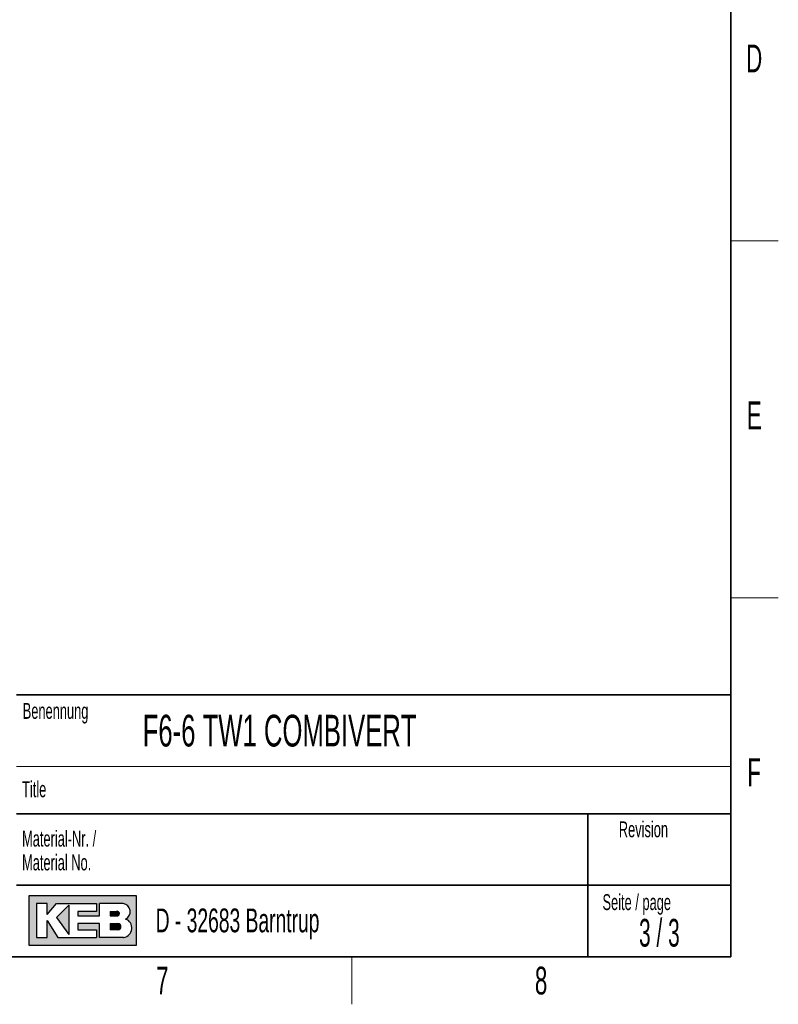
# Paper-space layout 'Blatt3' of a CAD drawing. Header units: millimetres. Extents: x 5 to 418, y 2 to 292.
# Tile 12 of 39: x 318 to 414, y 6 to 130. Entities that reach past the tile are written whole.
import ezdxf

# ---------------------------------------------------------------- set-up
doc = ezdxf.new("R2010")
doc.units = ezdxf.units.MM
doc.layers.add('SLD-0', color=7, linetype='Continuous')
doc.styles.add('SLDTEXTSTYLE1', font='TXT', dxfattribs={"width": 0.605})
doc.styles.add('SLDTEXTSTYLE2', font='TXT', dxfattribs={"width": 0.563})

psp = doc.layouts.new('Blatt3')

# ---------------------------------------------------------------- hatches: boundary and pattern name
at = {"linetype": 'Continuous'}
h = psp.add_hatch(color=7, dxfattribs=at)
h.paths.add_polyline_path([(319.519086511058, 13.45626988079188), (333.083981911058, 13.45626988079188), (333.083981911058, 19.65736492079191), (319.519086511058, 19.65736492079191)], flags=0)
edge = h.paths.add_edge_path(flags=0)
edge.add_arc((331.3188604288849, 15.61738520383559), 1.20464082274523, -81.72003226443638, 70.1709600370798, ccw=False)
edge.add_line((331.4923410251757, 14.42530131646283), (331.480008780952, 14.42519098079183))
edge.add_line((331.480008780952, 14.42519098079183), (328.4331606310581, 14.42519098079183))
edge.add_line((328.4331606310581, 14.42519098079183), (328.4331606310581, 16.16924896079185))
edge.add_line((328.4331606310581, 16.16924896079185), (325.7201815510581, 16.16924896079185))
edge.add_line((325.7201815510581, 16.16924896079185), (325.7201815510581, 15.39411208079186))
edge.add_line((325.7201815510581, 15.39411208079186), (328.0455921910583, 15.39411208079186))
edge.add_line((328.0455921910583, 15.39411208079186), (328.0455921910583, 14.42519098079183))
edge.add_line((328.0455921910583, 14.42519098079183), (323.2009866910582, 14.42519098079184))
edge.add_line((323.2009866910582, 14.42519098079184), (321.8444971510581, 16.55681740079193))
edge.add_line((321.8444971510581, 16.55681740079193), (321.8444971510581, 14.42519098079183))
edge.add_line((321.8444971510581, 14.42519098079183), (320.4880076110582, 14.42519098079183))
edge.add_line((320.4880076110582, 14.42519098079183), (320.4880076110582, 18.68844382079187))
edge.add_line((320.4880076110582, 18.68844382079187), (321.8444971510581, 18.68844382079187))
edge.add_line((321.8444971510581, 18.68844382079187), (321.8444971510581, 17.33195428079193))
edge.add_line((321.8444971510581, 17.33195428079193), (323.0072024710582, 18.68844382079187))
edge.add_line((323.0072024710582, 18.68844382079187), (328.0455921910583, 18.68844382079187))
edge.add_line((328.0455921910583, 18.68844382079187), (328.0455921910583, 17.71952272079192))
edge.add_line((328.0455921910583, 17.71952272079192), (325.7201815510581, 17.71952272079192))
edge.add_line((325.7201815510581, 17.71952272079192), (325.7201815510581, 17.13817006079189))
edge.add_line((325.7201815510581, 17.13817006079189), (328.4331606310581, 17.13817006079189))
edge.add_line((328.4331606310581, 17.13817006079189), (328.4331606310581, 18.68844382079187))
edge.add_line((328.4331606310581, 18.68844382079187), (331.4242487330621, 18.68844382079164))
edge.add_line((331.4242487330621, 18.68844382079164), (331.4256482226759, 18.68844382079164))
edge.add_line((331.4256482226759, 18.68844382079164), (331.4259454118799, 18.68845828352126))
edge.add_arc((331.2860949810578, 17.67430640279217), 1.023749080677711, -64.45894120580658, 82.14849338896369, ccw=False)
psp.add_hatch(color=7, dxfattribs=at).paths.add_polyline_path([(324.5574762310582, 14.81275942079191), (324.557476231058, 18.49465960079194), (323.0072024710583, 16.94438584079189)], flags=0)
h = psp.add_hatch(color=7, dxfattribs=at)
edge = h.paths.add_edge_path(flags=0)
edge.add_line((329.7896501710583, 17.13817006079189), (330.6013652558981, 17.13817006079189))
edge.add_arc((330.6568434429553, 17.42884639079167), 0.2959232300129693, 259.1945394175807, 460.8054605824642)
edge.add_line((330.6013652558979, 17.71952272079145), (329.7896501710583, 17.71952272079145))
edge.add_line((329.7896501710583, 17.71952272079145), (329.7896501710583, 17.13817006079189))
h = psp.add_hatch(color=7, dxfattribs=at)
edge = h.paths.add_edge_path(flags=0)
edge.add_line((329.7896501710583, 15.39411208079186), (330.7588584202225, 15.39411208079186))
edge.add_arc((330.7588584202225, 15.78168052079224), 0.3875684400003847, 270.0000000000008, 450.0000000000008)
edge.add_line((330.7588584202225, 16.16924896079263), (330.7386620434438, 16.16924896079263))
edge.add_line((330.7386620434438, 16.16924896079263), (329.7896501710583, 16.16924896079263))
edge.add_line((329.7896501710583, 16.16924896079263), (329.7896501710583, 15.39411208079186))

# ---------------------------------------------------------------- linework, layer by layer
at = {"layer": 'SLD-0', "lineweight": 35}
for p, q in [((408, 12), (408, 282.5)), ((318, 45), (408, 45)), ((408, 45), (408, 12)), ((408, 30), (318, 30)), ((390, 12), (390, 30)), ((318, 21), (390, 21)), ((390, 21), (408, 21)), ((26, 12), (408, 12))]:
    psp.add_line(p, q, dxfattribs=at)
at = {"layer": 'SLD-0', "lineweight": 18}
for p, q in [((408, 102.25), (414, 102.25)), ((408, 57.25), (414, 57.25)), ((360.25, 6), (360.25, 12))]:
    psp.add_line(p, q, dxfattribs=at)
at = {"layer": 'SLD-0', "color": 7, "linetype": 'Continuous', "lineweight": 18}
psp.add_line((318, 36), (408, 36), dxfattribs=at)
at = {"layer": 'SLD-0', "linetype": 'Continuous'}
for p, q in [((333.0839819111, 19.6573649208), (319.5190865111, 19.6573649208)), ((319.5190865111, 19.6573649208), (319.5190865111, 13.4562698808)), ((321.8444971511, 18.6884438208), (320.4880076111, 18.6884438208)), ((320.4880076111, 18.6884438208), (320.4880076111, 14.4251909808)), ((321.8444971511, 17.3319542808), (323.0072024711, 18.6884438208)), ((321.8444971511, 17.3319542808), (321.8444971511, 18.6884438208)), ((323.0072024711, 18.6884438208), (328.0455921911, 18.6884438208)), ((328.0455921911, 18.6884438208), (328.0455921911, 17.7195227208)), ((331.4242487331, 18.6884438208), (328.4331606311, 18.6884438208)), ((328.4331606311, 17.1381700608), (328.4331606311, 18.6884438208)), ((331.4242487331, 18.6884438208), (331.4256482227, 18.6884438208)), ((331.4256482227, 18.6884438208), (331.4259454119, 18.6884582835)), ((333.0839819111, 13.4562698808), (333.0839819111, 19.6573649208)), ((324.5574762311, 18.4946596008), (323.0072024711, 16.9443858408)), ((324.5574762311, 18.4946596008), (324.5574762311, 14.8127594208)), ((325.7201815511, 17.7195227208), (325.7201815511, 17.1381700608)), ((328.0455921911, 17.7195227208), (325.7201815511, 17.7195227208)), ((329.7896501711, 17.7195227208), (330.6013652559, 17.7195227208)), ((329.7896501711, 17.7195227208), (329.7896501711, 17.1381700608)), ((321.8444971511, 14.4251909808), (321.8444971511, 16.5568174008)), ((321.8444971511, 16.5568174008), (323.2009866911, 14.4251909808)), ((323.0072024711, 16.9443858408), (324.5574762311, 14.8127594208)), ((325.7201815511, 17.1381700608), (328.4331606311, 17.1381700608)), ((325.7201815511, 16.1692489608), (325.7201815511, 15.3941120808)), ((328.4331606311, 16.1692489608), (325.7201815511, 16.1692489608)), ((328.4331606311, 14.4251909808), (328.4331606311, 16.1692489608)), ((329.7896501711, 17.1381700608), (330.6013652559, 17.1381700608)), ((329.7896501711, 16.1692489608), (330.7588584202, 16.1692489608)), ((329.7896501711, 16.1692489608), (329.7896501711, 15.3941120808)), ((330.7386620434, 16.1692489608), (330.7588584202, 16.1692489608)), ((325.7201815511, 15.3941120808), (328.0455921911, 15.3941120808)), ((328.0455921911, 15.3941120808), (328.0455921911, 14.4251909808)), ((330.7588584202, 15.3941120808), (329.7896501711, 15.3941120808)), ((320.4880076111, 14.4251909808), (321.8444971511, 14.4251909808)), ((323.2009866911, 14.4251909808), (328.0455921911, 14.4251909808)), ((331.480008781, 14.4251909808), (328.4331606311, 14.4251909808)), ((331.480008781, 14.4251909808), (331.4923410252, 14.4253013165)), ((319.5190865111, 13.4562698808), (333.0839819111, 13.4562698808))]:
    psp.add_line(p, q, dxfattribs=at)
at = {"layer": 'SLD-0'}
for p, q in [((331.4242487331, 18.6884438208), (331.4256482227, 18.6884438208)), ((331.4256482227, 18.6884438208), (331.4259454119, 18.6884582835)), ((331.480008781, 14.4251909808), (331.4923410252, 14.4253013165))]:
    psp.add_line(p, q, dxfattribs=at)
at = {"layer": 'SLD-0', "color": 7, "linetype": 'Continuous', "lineweight": 35}
psp.add_line((408, 12), (318, 12), dxfattribs=at)
at = {"layer": 'SLD-0', "linetype": 'Continuous'}
for centre, radius, start, end in [((331.2860949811, 17.6743064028), 1.023749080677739, 295.5410587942, 82.148493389), ((330.656843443, 17.4288463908), 0.2959232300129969, 259.1945394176, 100.8054605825), ((330.7588584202, 15.7816805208), 0.3875684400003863, 270, 90), ((331.3188604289, 15.6173852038), 1.204640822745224, 278.2799677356, 70.1709600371)]:
    psp.add_arc(centre, radius, start, end, dxfattribs=at)

# ---------------------------------------------------------------- texts
at = {"layer": 'SLD-0'}
for s, insert, char_height, attachment_point, style in [('D', (410.9596929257, 127.0010772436), 3.5, 2, 'SLDTEXTSTYLE1'), ('E', (410.9815679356, 82.0010772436), 3.5, 2, 'SLDTEXTSTYLE1'), ('Benennung', (318.7636716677, 43.9908879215), 2, 1, 'SLDTEXTSTYLE1'), ('F6-6 TW1 COMBIVERT', (333.8826865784, 42.5045192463), 4, 1, 'SLDTEXTSTYLE1'), ('F', (410.9536166, 37.0010772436), 3.5, 2, 'SLDTEXTSTYLE1'), ('Title', (318.6797653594, 34.1107265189), 2, 1, 'SLDTEXTSTYLE1'), ('Revision', (393.8965220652, 29.0591225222), 2, 1, 'SLDTEXTSTYLE1'), ('Material-Nr. /', (318.6797653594, 27.8878268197), 2, 1, 'SLDTEXTSTYLE1'), ('Material No.', (318.6797653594, 24.8878267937), 2, 1, 'SLDTEXTSTYLE1'), ('Seite / page', (391.8390568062, 19.8830679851), 2, 1, 'SLDTEXTSTYLE1'), ('D - 32683 Barntrup', (335.5202035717, 18.0786992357), 3, 1, 'SLDTEXTSTYLE1'), ('3 / 3', (399.0070252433, 16.7706515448), 3.5, 2, 'SLDTEXTSTYLE2'), ('7', (336.3527123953, 10.7429955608), 3.5, 2, 'SLDTEXTSTYLE1'), ('8', (384.1027123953, 10.7429955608), 3.5, 2, 'SLDTEXTSTYLE1')]:
    psp.add_mtext(s, dxfattribs=dict(at, insert=insert, char_height=char_height, attachment_point=attachment_point, style=style))

doc.saveas('drawing.dxf')
